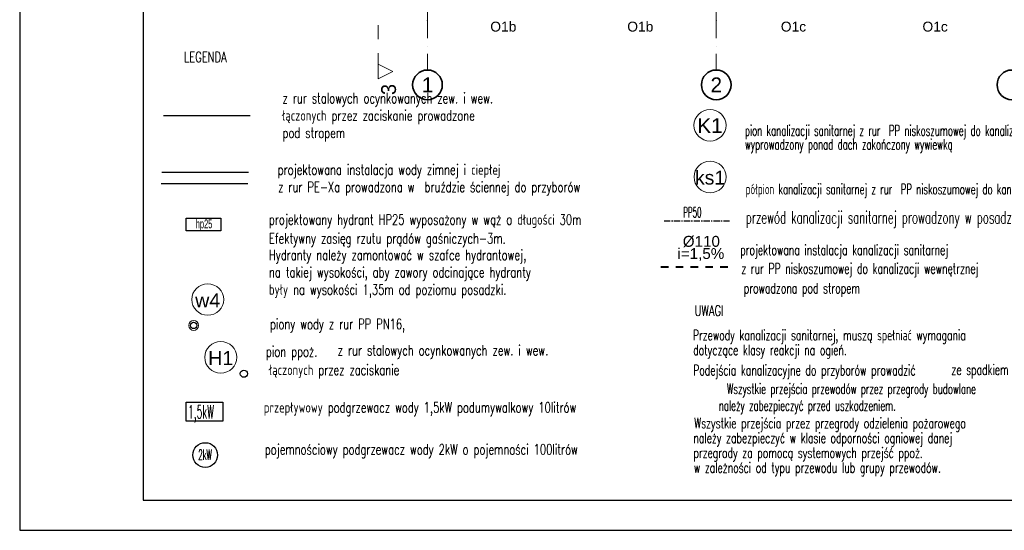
# Model space of a CAD drawing. Header units: millimetres. Extents: x -34676 to 172266, y 39940 to 476087.
# Tile 212 of 256: x 14773 to 34687, y 371574 to 381900. Entities that reach past the tile are written whole.
import ezdxf
from ezdxf.lldxf.tags import DXFTag

# ---------------------------------------------------------------- set-up
doc = ezdxf.new("R2010")
doc.units = ezdxf.units.MM
doc.header["$MEASUREMENT"] = 0
for name, pattern in [('DASHED', [2, 1, -1]), ('Kropki i Kreski', [6.702778, 3.527778, -1.763889, 0, -1.411111]), ('MITTE', [2, 1.25, -0.25, 0.25, -0.25]), ('Przerywana', [5.644444, 2.822222, -2.822222])]:
    doc.linetypes.add(name, pattern=pattern)
doc.layers.add('#ks', color=34, linetype='Continuous', lineweight=30)
doc.layers.add('#ppoż hydranty', color=1, linetype='Continuous', lineweight=30)
for name, color, linetype in [('#opisy', 7, 'Continuous'), ('#p.po¿', 150, 'W-HYDRANTY'), ('#podkład', 252, 'Continuous'), ('_TABELA', 7, 'Continuous'), ('IS_Text_Armatury_Wodociag', 7, 'Continuous'), ('IS_Text_Pion_Wodociag', 7, 'Continuous'), ('IS_Zasilanie', 1, 'SOLID'), ('Konstrukcja - Siatka mod', 7, 'Continuous'), ('Znaczniki - Przekroje', 7, 'Continuous'), ('Znaczniki okien Archicada', 7, 'Continuous')]:
    doc.layers.add(name, color=color, linetype=linetype)
for name, color, linetype, true_color in [('IS_Ciepła_woda', 1, 'DASHDOT', 0xff0000), ('IS_Opisy_działek_Wodociag', 7, 'SOLID', 0x000000), ('IS_Zimna_woda', 5, 'SOLID', 0x0000ff)]:
    doc.layers.add(name, color=color, linetype=linetype, true_color=true_color)
doc.styles.add('ISO', font='isocp.shx', dxfattribs={"height": 10})
doc.styles.add('ROMANS', font='romans', dxfattribs={"width": 0.6})
doc.styles.get("Standard").update_dxf_attribs({"font": 'arial.ttf'})
doc.styles.add('STYL_AUTOMATYCZNY_1', font='arial.ttf')
doc.styles.add('STYL_AUTOMATYCZNY_6', font='txt')
tags = doc.linetypes.add('DASHDOT', pattern=[20, 10, -5, 0, -5]).pattern_tags.tags
tags[10:11] = [DXFTag(74, 4), DXFTag(75, 0), DXFTag(340, '0'), DXFTag(46, 0.0), DXFTag(50, 0.0), DXFTag(44, 0.0), DXFTag(45, 0.0)]
tags[8:9] = [DXFTag(74, 4), DXFTag(75, 0), DXFTag(340, '0'), DXFTag(46, 0.0), DXFTag(50, 0.0), DXFTag(44, 0.0), DXFTag(45, 0.0)]
tags[6:7] = [DXFTag(74, 4), DXFTag(75, 0), DXFTag(340, '0'), DXFTag(46, 0.0), DXFTag(50, 0.0), DXFTag(44, 0.0), DXFTag(45, 0.0)]
tags[4:5] = [DXFTag(74, 4), DXFTag(75, 0), DXFTag(340, '0'), DXFTag(46, 0.0), DXFTag(50, 0.0), DXFTag(44, 0.0), DXFTag(45, 0.0)]
tags = doc.linetypes.add('SOLID', pattern=[10, 10, 0]).pattern_tags.tags
tags[6:7] = [DXFTag(74, 4), DXFTag(75, 0), DXFTag(340, '0'), DXFTag(46, 0.0), DXFTag(50, 0.0), DXFTag(44, 0.0), DXFTag(45, 0.0)]
tags[4:5] = [DXFTag(74, 4), DXFTag(75, 0), DXFTag(340, '0'), DXFTag(46, 0.0), DXFTag(50, 0.0), DXFTag(44, 0.0), DXFTag(45, 0.0)]
doc.linetypes.add('W-HYDRANTY', pattern='A,3,-0.5,["hyd",ISO,S=0.04,R=0,X=-0.45,Y=-0.125],-0.5', length=4)

# ---------------------------------------------------------------- blocks, each defined once
blk = doc.blocks.new('uyd')
at = {"layer": 'Konstrukcja - Siatka mod', "color": 252, "linetype": 'Kropki i Kreski', "lineweight": 13, "ltscale": 100}
for p, q in [((22628, 171932), (22628, 188896)), ((28468, 188896), (28468, 171932)), ((22628, 171932), (22628, 170932)), ((28468, 171932), (28468, 170932))]:
    blk.add_line(p, q, dxfattribs=at)
at = {"layer": 'Konstrukcja - Siatka mod', "color": 252, "linetype": 'Continuous', "lineweight": 35, "ltscale": 100}
for centre in [(22628, 170632), (28468, 170632), (34448, 170632)]:
    blk.add_circle(centre, 300, dxfattribs=at)
at = {"layer": 'Konstrukcja - Siatka mod', "color": 252, "linetype": 'Kropki i Kreski', "lineweight": 13, "ltscale": 100}
for p in [(22628, 171932), (22628, 171932), (28468, 171932), (28468, 171932)]:
    blk.add_point(p, dxfattribs=at)
at = {"layer": 'Znaczniki - Przekroje', "color": 252, "linetype": 'Przerywana', "lineweight": 13, "ltscale": 100}
blk.add_line((21629, 172403), (21629, 171053), dxfattribs=at)
at = {"layer": 'Znaczniki - Przekroje', "color": 252, "linetype": 'Continuous', "lineweight": 13, "ltscale": 100, "flags": 128}
blk.add_lwpolyline([(21629, 170753), (21629, 171053), (21929, 170903)], close=True, dxfattribs=at)
at = {"layer": 'Konstrukcja - Siatka mod', "color": 252, "linetype": 'Continuous', "lineweight": 13, "char_height": 300, "attachment_point": 1, "style": 'STYL_AUTOMATYCZNY_1'}
for s, insert in [('\\A1;{\\pql;\\pt0;\\fArial|b0|i0|c238|p0;\\W1.000000;1}', (22513, 170782)), ('\\A1;{\\pql;\\pt0;\\fArial|b0|i0|c238|p0;\\W1.000000;2}', (28353, 170782))]:
    blk.add_mtext(s, dxfattribs=dict(at, insert=insert))
at = {"layer": 'Znaczniki - Przekroje', "color": 252, "linetype": 'Continuous', "lineweight": 13, "insert": (21995, 170427), "char_height": 300, "attachment_point": 7, "rotation": 90, "style": 'STYL_AUTOMATYCZNY_6'}
blk.add_mtext('\\A1;{\\pql;\\pt0;\\fGeneva CE|b0|i0|c0|p0;\\W1.000000;3}', dxfattribs=at)
at = {"layer": 'Znaczniki okien Archicada', "color": 252, "linetype": 'Continuous', "lineweight": 15, "char_height": 200, "attachment_point": 7, "style": 'STYL_AUTOMATYCZNY_1'}
for s, insert in [('\\A1;{\\pql;\\pt0;\\fArial|b0|i0|c238|p0;\\W1.000000;O1b\\fArial|b0|i0|c238|p0;\\W1.000000;\\fArial|b0|i0|c238|p0;\\W1.000000;\\fArial|b0|i0|c238|p0;\\W1.000000;}', (23898, 171707)), ('\\A1;{\\pql;\\pt0;\\fArial|b0|i0|c238|p0;\\W1.000000;O1b\\fArial|b0|i0|c238|p0;\\W1.000000;\\fArial|b0|i0|c238|p0;\\W1.000000;\\fArial|b0|i0|c238|p0;\\W1.000000;}', (26668, 171707)), ('\\A1;{\\pql;\\pt0;\\fArial|b0|i0|c238|p0;\\W1.000000;O1c\\fArial|b0|i0|c238|p0;\\W1.000000;\\fArial|b0|i0|c238|p0;\\W1.000000;\\fArial|b0|i0|c238|p0;\\W1.000000;}', (29774, 171707)), ('\\A1;{\\pql;\\pt0;\\fArial|b0|i0|c238|p0;\\W1.000000;O1c\\fArial|b0|i0|c238|p0;\\W1.000000;\\fArial|b0|i0|c238|p0;\\W1.000000;\\fArial|b0|i0|c238|p0;\\W1.000000;}', (32639, 171707))]:
    blk.add_mtext(s, dxfattribs=dict(at, insert=insert))

msp = doc.modelspace()

# ---------------------------------------------------------------- linework, layer by layer
at = {"layer": '#ks', "color": 34, "linetype": 'MITTE', "lineweight": 30, "ltscale": 100}
msp.add_line((29131, 377823), (27792, 377823), dxfattribs=at)
at = {"layer": '#ks', "color": 34, "linetype": 'DASHED', "lineweight": 40, "ltscale": 150}
msp.add_line((27743, 376901), (29142, 376901), dxfattribs=at)
at = {"layer": '#ks', "color": 202, "lineweight": 30}
msp.add_lwpolyline([(18142, 374166), (18884, 374166), (18884, 373782), (18142, 373782)], close=True, dxfattribs=at)
msp.add_circle((18525, 373096), 250, dxfattribs=at)
at = {"layer": '#p.po¿', "lineweight": 30, "ltscale": 250}
msp.add_line((17681, 379964), (19436, 379964), dxfattribs=at)
at = {"layer": '#ppoż hydranty', "color": 150, "linetype": 'Continuous'}
msp.add_circle((19308, 374741), 72.8, dxfattribs=at)
at = {"layer": 'IS_Ciepła_woda', "color": 1, "lineweight": 30, "ltscale": 20}
msp.add_line((17648, 378818), (19402, 378818), dxfattribs=at)
at = {"layer": 'IS_Text_Pion_Wodociag', "color": 7, "linetype": 'SOLID', "lineweight": 18, "ltscale": 10}
for centre in [(28735, 379765), (28736, 378720), (18576, 376241), (18839, 375072)]:
    msp.add_ellipse(centre, major_axis=(324, 0), ratio=0.983333, dxfattribs=at)
at = {"layer": 'IS_Zasilanie', "color": 1, "lineweight": 30}
msp.add_lwpolyline([(18142, 377883), (18842, 377883), (18842, 377633), (18142, 377633)], close=True, dxfattribs=at)
at = {"layer": 'IS_Zimna_woda', "color": 4, "lineweight": 30, "ltscale": 10}
msp.add_line((17636, 378590), (19390, 378590), dxfattribs=at)
at = {"layer": 'IS_Zimna_woda', "color": 4, "lineweight": 0, "ltscale": 10}
msp.add_circle((18291, 375716), 100, dxfattribs=at)
at = {"layer": 'IS_Zimna_woda', "color": 4, "lineweight": 30, "ltscale": 10}
msp.add_circle((18291, 375716), 64, dxfattribs=at)

# ---------------------------------------------------------------- block references
at = {"layer": '#podkład'}
msp.add_blockref('uyd', (393, 209950), dxfattribs=at)

# ---------------------------------------------------------------- texts
at = {"layer": '#ks', "color": 202, "lineweight": 30, "style": 'ROMANS', "width": 0.5}
for s, height, p in [('1,5kW', 268.8, (18178, 373837)), ('2kW', 210, (18385, 372997))]:
    msp.add_text(s, height=height, dxfattribs=at).set_placement(p)
at = {"layer": '#opisy', "color": 7, "lineweight": 5, "style": 'ROMANS', "width": 0.7}
for s, p in [('łączonych przez zaciskanie prowadzone', (20081, 379858)), ('pod stropem', (20089, 379508)), ('projektowana instalacja wody zimnej i ciepłej', (19992, 378763)), ('z rur PE-Xa prowadzona w  bruździe ściennej do przyborów ', (20000, 378413)), ('projektowany hydrant HP25 wyposażony w wąż o długości 30m', (19815, 377753)), ('Efektywny zasięg rzutu prądów gaśniczych-3m.', (19815, 377373)), ('Hydranty należy zamontować w szafce hydrantowej,', (19815, 377038)), ('na takiej wysokości, aby zawory odcinające hydranty', (19815, 376688)), ('były na wysokości 1,35m od poziomu posadzki.', (19815, 376338)), ('piony wody z rur PP PN16,  ', (19836, 375641)), ('pion ppoż.', (19754, 375085)), ('z rur stalowych ocynkowanych zew. i wew.', (21205, 375110)), ('łączonych przez zaciskanie ', (19815, 374714)), ('przepływowy podgrzewacz wody 1,5kW podumywalkowy 10litrów', (19711, 373955)), ('pojemnościowy podgrzewacz wody 2kW o pojemności 100litrów', (19731, 373106))]:
    msp.add_text(s, height=210, dxfattribs=at).set_placement(p)
at = {"layer": 'IS_Opisy_działek_Wodociag', "color": 7, "lineweight": 13, "ltscale": 10, "style": 'ROMANS', "width": 0.5}
msp.add_text('PP50', height=210, dxfattribs=at).set_placement((28194, 377900))
at = {"layer": 'IS_Text_Armatury_Wodociag', "color": 7, "linetype": 'SOLID', "lineweight": 5, "ltscale": 10, "style": 'ROMANS'}
for s, width, p in [(' projektowana instalacja kanalizacji sanitarnej', 0.65, (29253, 377140)), (' z rur PP niskoszumowej do kanalizacji wewnętrznej', 0.65, (29274, 376763)), ('prowadzona pod stropem ', 0.65, (29419, 376365)), ('UWAGI', 0.7, (28423, 375910)), ('Przewody kanalizacji sanitarnej, muszą spełniać wymagania', 0.65, (28389, 375416)), ('dotyczące klasy reakcji na ogień.', 0.65, (28395, 375116)), ('Podejścia kanalizacyjne do przyborów prowadzić', 0.65, (28395, 374707)), ('ze spadkiem min. 2%%% ', 0.65, (33618, 374717)), ('Wszystkie przejścia przez przegrody odzielenia pożarowego', 0.65, (28416, 373637)), ('należy zabezpieczyć w klasie odporności ogniowej danej', 0.65, (28399, 373337)), ('przegrody za pomocą systemowych przejść ppoż. ', 0.65, (28399, 373037)), ('w zależności od typu przewodu lub grupy przewodów.', 0.65, (28408, 372737))]:
    msp.add_text(s, height=210, dxfattribs=dict(at, width=width)).set_placement(p)
at = {"layer": 'IS_Text_Armatury_Wodociag', "color": 7, "linetype": 'SOLID', "lineweight": 5, "ltscale": 10, "attachment_point": 9, "line_spacing_factor": 0.8, "style": 'ROMANS'}
for s, insert, char_height, width in [('\\pxql;pion kanalizacji sanitarnej z rur  PP niskoszumowej do kanalizacji wewnętrznej wyprowadzony ponad dach zakończony wywiewką ', (37405, 379204), 210, 7963.12), ('\\pxql;półpion kanalizacji sanitarnej z rur  PP niskoszumowej do kanalizacji wewnętrznej ', (37419, 378299), 210, 7963.12), ('\\pxql;przewód kanalizacji sanitarnej prowadzony w posadzce zur PP50', (37421, 377693), 250, 7963.12), ('\\W0.6;Wszystkie przejścia przewodów przez przegrody budowlane ', (34113, 374261), 210, 7312.92), ('\\W0.6;należy zabezpieczyć przed uszkodzeniem.', (32494, 373922), 210, 7312.92)]:
    msp.add_mtext(s, dxfattribs=dict(at, insert=insert, char_height=char_height, width=width))
at = {"layer": 'IS_Text_Pion_Wodociag', "color": 7, "linetype": 'SOLID', "lineweight": 18, "ltscale": 10, "attachment_point": 8}
for s, insert, char_height in [('K1', (28735, 379607), 300), ('ks1', (28736, 378562), 280), ('%%C110', (28560, 377299), 220), ('i=1,5%', (28550, 377020), 220), ('\\fArial|b0|i0;w4', (18576, 376082), 285.12), ('\\fArial|b0|i0;H1', (18839, 374914), 285.12)]:
    msp.add_mtext(s, dxfattribs=dict(at, insert=insert, char_height=char_height))
at = {"layer": 'IS_Zasilanie', "color": 1, "lineweight": 30, "insert": (18502, 377627), "char_height": 180, "attachment_point": 8, "line_spacing_factor": 0.6, "style": 'ROMANS'}
msp.add_mtext('{\\fArial|b0|i0|c238|p34;hp25}', dxfattribs=at)

# ---------------------------------------------------------------- next in the draw order: linework, layer by layer
at = {"layer": '_TABELA', "color": 7}
msp.add_lwpolyline([(14773, 401274), (56773, 401274), (14773, 401274), (14773, 371574), (56773, 371574), (56773, 401274)], dxfattribs=at)
msp.add_lwpolyline([(56173, 400664), (17273, 400664), (17273, 372184), (56173, 372184)], close=True, dxfattribs=at)

# ---------------------------------------------------------------- next in the draw order: texts
at = {"layer": '#opisy', "color": 7, "lineweight": 5, "style": 'ROMANS', "width": 0.7}
for s, p in [('LEGENDA', (18097, 381041)), ('z rur stalowych ocynkowanych zew. i wew.', (20089, 380208))]:
    msp.add_text(s, height=210, dxfattribs=at).set_placement(p)

doc.saveas('drawing.dxf')
